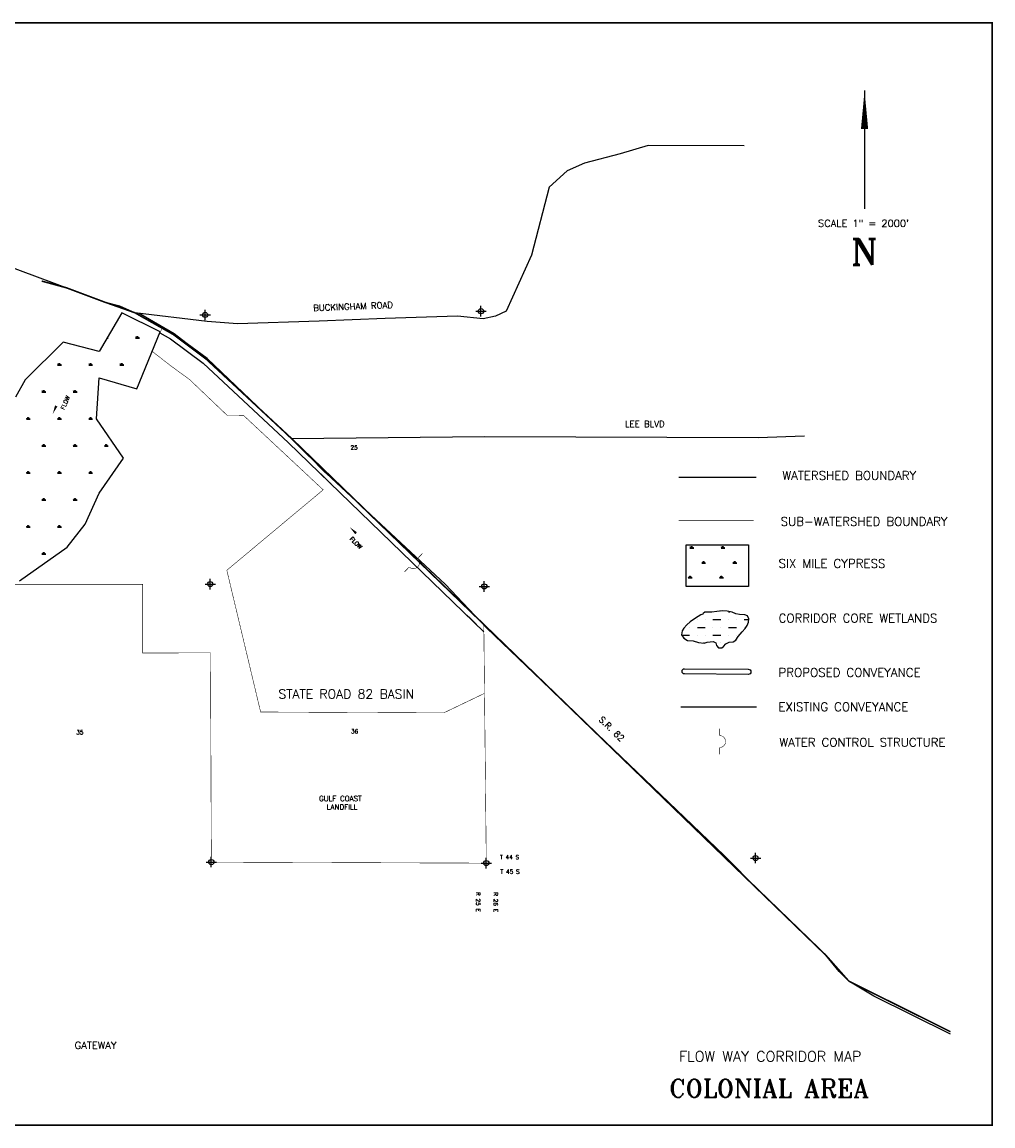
# Model space of a CAD drawing. Extents: x 213301 to 287478, y 788700 to 873438.
# Tile 3 of 5: x 242918 to 261585, y 818829 to 840059. Entities that reach past the tile are written whole.
import ezdxf
from ezdxf.enums import TextEntityAlignment as Align

# ---------------------------------------------------------------- set-up
doc = ezdxf.new("R2010")
doc.units = 0
doc.header["$LTSCALE"] = 800
doc.header["$PDMODE"] = 34
doc.header["$PDSIZE"] = 100
for name, pattern in [('DASHED', [0]), ('PHANTOM', [0]), ('STREAM', [0])]:
    doc.linetypes.add(name, pattern=pattern)
doc.layers.get('0').update_dxf_attribs({"linetype": 'CONTINUOUS'})
for name, color, linetype in [('BORDER', 1, 'CONTINUOUS'), ('CHANNEL', 5, 'CONTINUOUS'), ('HATCH', 3, 'CONTINUOUS'), ('LIMBS', 5, 'STREAM'), ('MAJROADS', 1, 'CONTINUOUS'), ('PLAKES', 5, 'CONTINUOUS'), ('ROW', 12, 'PHANTOM'), ('SEC', 2, 'CONTINUOUS'), ('STRUCTEXT', 7, 'CONTINUOUS'), ('STRUCTURES', 1, 'CONTINUOUS'), ('SUBBASINS', 6, 'DASHED'), ('TEXT', 7, 'CONTINUOUS'), ('WL-PRESERVE', 14, 'CONTINUOUS'), ('WSHEDS', 11, 'CONTINUOUS')]:
    doc.layers.add(name, color=color, linetype=linetype)
doc.styles.get("Standard").update_dxf_attribs({"font": 'ROMANT'})

# ---------------------------------------------------------------- blocks, each defined once
blk = doc.blocks.new('WEIR')
at = {"layer": 'STRUCTURES', "color": 0, "const_width": 20}
blk.add_lwpolyline([(0, 498), (0, 230, -1), (0, -230), (0, -498)], format="xyb", dxfattribs=at)
blk = doc.blocks.new('*X')
at = {"color": 0}
for p, q in [((244556, 833982), (244568, 834003)), ((244556, 833982), (244575, 833982)), ((245100, 833982), (245175, 833982)), ((245119, 833982), (245107, 834003)), ((245128, 833982), (245128, 834012)), ((245138, 833982), (245138, 834020)), ((245147, 833982), (245147, 834012)), ((245156, 833982), (245168, 834003)), ((243619, 833463), (243607, 833484)), ((243628, 833463), (243628, 833493)), ((243638, 833463), (243638, 833500)), ((243647, 833463), (243647, 833493)), ((243656, 833463), (243668, 833484)), ((244219, 833463), (244207, 833484)), ((244228, 833463), (244228, 833493)), ((244238, 833463), (244238, 833500)), ((244247, 833463), (244247, 833493)), ((244256, 833463), (244268, 833484)), ((244819, 833463), (244807, 833484)), ((244828, 833463), (244828, 833493)), ((244838, 833463), (244838, 833500)), ((244847, 833463), (244847, 833493)), ((244856, 833463), (244868, 833484)), ((243600, 833463), (243675, 833463)), ((244200, 833463), (244275, 833463)), ((244800, 833463), (244875, 833463)), ((243300, 832943), (243375, 832943)), ((243319, 832943), (243307, 832964)), ((243328, 832943), (243328, 832973)), ((243338, 832943), (243338, 832981)), ((243347, 832943), (243347, 832973)), ((243356, 832943), (243368, 832964)), ((243900, 832943), (243975, 832943)), ((243919, 832943), (243907, 832964)), ((243928, 832943), (243928, 832973)), ((243938, 832943), (243938, 832981)), ((243947, 832943), (243947, 832973)), ((243956, 832943), (243968, 832964)), ((243000, 832424), (243075, 832424)), ((243019, 832424), (243007, 832444)), ((243028, 832424), (243028, 832454)), ((243038, 832424), (243038, 832461)), ((243047, 832424), (243047, 832454)), ((243056, 832424), (243068, 832444)), ((243600, 832424), (243675, 832424)), ((243619, 832424), (243607, 832444)), ((243628, 832424), (243628, 832454)), ((243638, 832424), (243638, 832461)), ((243647, 832424), (243647, 832454)), ((243656, 832424), (243668, 832444)), ((244200, 832424), (244275, 832424)), ((244219, 832424), (244207, 832444)), ((244228, 832424), (244228, 832454)), ((244238, 832424), (244238, 832461)), ((244247, 832424), (244247, 832454)), ((244256, 832424), (244268, 832444)), ((243300, 831904), (243375, 831904)), ((243319, 831904), (243307, 831925)), ((243328, 831904), (243328, 831934)), ((243338, 831904), (243338, 831942)), ((243347, 831904), (243347, 831934)), ((243356, 831904), (243368, 831925)), ((243900, 831904), (243975, 831904)), ((243919, 831904), (243907, 831925)), ((243928, 831904), (243928, 831934)), ((243938, 831904), (243938, 831942)), ((243947, 831904), (243947, 831934)), ((243956, 831904), (243968, 831925)), ((244500, 831904), (244575, 831904)), ((244519, 831904), (244507, 831925)), ((244528, 831904), (244528, 831934)), ((244538, 831904), (244538, 831942)), ((244547, 831904), (244547, 831934)), ((244556, 831904), (244568, 831925)), ((243000, 831384), (243075, 831384)), ((243019, 831384), (243007, 831405)), ((243028, 831384), (243028, 831414)), ((243038, 831384), (243038, 831422)), ((243047, 831384), (243047, 831414)), ((243056, 831384), (243068, 831405)), ((243600, 831384), (243675, 831384)), ((243619, 831384), (243607, 831405)), ((243628, 831384), (243628, 831414)), ((243638, 831384), (243638, 831422)), ((243647, 831384), (243647, 831414)), ((243656, 831384), (243668, 831405)), ((244200, 831384), (244275, 831384)), ((244219, 831384), (244207, 831405)), ((244228, 831384), (244228, 831414)), ((244238, 831384), (244238, 831422)), ((244247, 831384), (244247, 831414)), ((244256, 831384), (244268, 831405)), ((243300, 830865), (243375, 830865)), ((243319, 830865), (243307, 830886)), ((243328, 830865), (243328, 830895)), ((243338, 830865), (243338, 830902)), ((243347, 830865), (243347, 830895)), ((243356, 830865), (243368, 830886)), ((243900, 830865), (243975, 830865)), ((243919, 830865), (243907, 830886)), ((243928, 830865), (243928, 830895)), ((243938, 830865), (243938, 830902)), ((243947, 830865), (243947, 830895)), ((243956, 830865), (243968, 830886)), ((243000, 830345), (243075, 830345)), ((243019, 830345), (243007, 830366)), ((243028, 830345), (243028, 830375)), ((243038, 830345), (243038, 830383)), ((243047, 830345), (243047, 830375)), ((243056, 830345), (243068, 830366)), ((243600, 830345), (243675, 830345)), ((243619, 830345), (243607, 830366)), ((243628, 830345), (243628, 830375)), ((243638, 830345), (243638, 830383)), ((243647, 830345), (243647, 830375)), ((243656, 830345), (243668, 830366)), ((243300, 829826), (243375, 829826)), ((243319, 829826), (243307, 829846)), ((243328, 829826), (243328, 829856)), ((243338, 829826), (243338, 829863)), ((243347, 829826), (243347, 829856)), ((243356, 829826), (243368, 829846)), ((223800, 818914), (223875, 818914)), ((223819, 818914), (223807, 818934)), ((223828, 818914), (223828, 818944)), ((223838, 818914), (223838, 818951)), ((223847, 818914), (223847, 818944)), ((223856, 818914), (223868, 818934)), ((224400, 818914), (224475, 818914)), ((224419, 818914), (224407, 818934)), ((224428, 818914), (224428, 818944)), ((224438, 818914), (224438, 818951)), ((224447, 818914), (224447, 818944)), ((224456, 818914), (224468, 818934)), ((213600, 789150), (213600, 789150)), ((213750, 789150), (213750, 789150)), ((213900, 789150), (214050, 789150)), ((214050, 789300), (214050, 789300)), ((214200, 789300), (214222, 789300)), ((214200, 789150), (214200, 789150)), ((214350, 789150), (214350, 789150)), ((214500, 789150), (214587, 789150)), ((213450, 789000), (213450, 789000)), ((213600, 789000), (213750, 789000)), ((213900, 789000), (213900, 789000)), ((214050, 789000), (214050, 789000)), ((214200, 789000), (214350, 789000)), ((214500, 789000), (214500, 789000)), ((213301, 788850), (213450, 788850)), ((213600, 788850), (213600, 788850)), ((213717, 788700), (213731, 788700)), ((213750, 788850), (213750, 788850)), ((213900, 788850), (214050, 788850)), ((214050, 788700), (214050, 788700)), ((214200, 788850), (214200, 788850)), ((214350, 788850), (214350, 788850))]:
    blk.add_line(p, q, dxfattribs=at)
blk = doc.blocks.new('FLARROW')
at = {"layer": 'PLAKES', "color": 0}
blk.add_lwpolyline([(0, 0, 0, 0.05, 0), (0.168, 0, 0, 0, -0.087559), (0.267, -0.018, 0, 0, 0.245722), (0.355, -0.006, 0, 0, -0.309425), (0.492, -0.004, 0, 0, 0), (0.558, -0.006, 0, 0, 0)], format="xyseb", dxfattribs=at)
blk.add_text('FLOW', height=0.08, dxfattribs=at).set_placement((0.295, -0.176), align=Align.CENTER)

msp = doc.modelspace()

# ---------------------------------------------------------------- linework, layer by layer
at = {"layer": 'BORDER', "color": 0}
msp.add_line((259117, 838743), (259117, 836466), dxfattribs=at)
at = {"layer": 'BORDER', "color": 0, "const_width": 29.7}
msp.add_lwpolyline([(228900, 818844), (261570, 818844), (261570, 840044), (228900, 840044)], close=True, dxfattribs=at)
at = {"layer": 'BORDER', "color": 0}
msp.add_lwpolyline([(259117, 838743, 0, 139, 0), (259117, 838000, 139, 139, 0)], format="xyseb", dxfattribs=at)
at = {"layer": 'CHANNEL', "color": 0, "linetype": 'STREAM'}
msp.add_lwpolyline([(245567, 834082), (245773, 833965, -0.031678), (245773, 833965), (246397, 833497), (246397, 833497), (248038, 831970), (248038, 831970), (251797, 828334)], format="xyb", dxfattribs=at)
at = {"layer": 'HATCH', "color": 0}
msp.add_lwpolyline([(255688, 829207), (255688, 830007), (256888, 830007), (256888, 829207)], close=True, dxfattribs=at)
at = {"layer": 'LIMBS', "color": 0}
msp.add_lwpolyline([(255586, 826887), (257042, 826887)], dxfattribs=at)
at = {"layer": 'MAJROADS', "color": 0}
for points in [[(245084, 834470), (244800, 834598), (244524, 834667), (241248, 835881), (237513, 837291), (231228, 839408), (230651, 839571), (230341, 839565), (229700, 839556)], [(256804, 837682), (254959, 837688), (254421, 837524), (253733, 837345), (253397, 837197), (253051, 836881), (252714, 835576), (252228, 834499), (252018, 834400), (251783, 834352), (251289, 834406), (249898, 834357), (248632, 834308), (247057, 834253), (246479, 834299), (245084, 834470)], [(260770, 820595), (259297, 821327), (258814, 821615), (258631, 821801), (258373, 822113), (257075, 823363), (256418, 824029), (251851, 828412), (251053, 829247), (248773, 831376), (248132, 832009), (246476, 833588), (246093, 833868), (245843, 834062), (245843, 834062), (245167, 834453)], [(257964, 832094), (257073, 832060), (251811, 832082), (248107, 832043)]]:
    msp.add_lwpolyline(points, dxfattribs=at)
at = {"layer": 'ROW', "color": 0}
msp.add_lwpolyline([(242867, 829316), (243785, 829959), (244129, 830403), (244402, 831000), (244871, 831669), (244351, 832426), (244398, 833214), (245123, 833005), (245575, 834101), (244839, 834465), (244403, 833721), (243708, 833905), (242975, 833176), (242789, 832842)], dxfattribs=at)
at = {"layer": 'SEC', "color": 0}
for p in [(251742, 834499), (246438, 834427), (246536, 829249), (251806, 829204), (246557, 823903), (251844, 823883), (257022, 823981)]:
    msp.add_point(p, dxfattribs=at)
at = {"layer": 'STRUCTEXT', "color": 0, "const_width": 25}
for points in [[(248659, 831371), (248853, 831182)], [(251464, 828659), (251657, 828470)]]:
    msp.add_lwpolyline(points, dxfattribs=at)
at = {"layer": 'SUBBASINS', "color": 0, "linetype": 'DASHED', "const_width": 10}
for points in [[(245575, 834101), (245625, 834188), (245843, 834062), (246093, 833868), (246476, 833588), (248132, 832009), (248237, 831909), (248748, 831384), (248773, 831376), (251053, 829247), (251796, 828469), (251799, 828209), (251810, 827149), (251025, 826773)], [(245575, 834101), (245625, 834188), (245843, 834062), (246093, 833868), (246476, 833588), (248132, 832009), (248237, 831909), (248748, 831384), (248773, 831376), (251053, 829247), (251796, 828469), (251799, 828209), (251844, 823883), (246557, 823903), (246541, 827929)], [(251025, 826773), (247505, 826790), (246855, 829516), (248706, 831062), (248708, 831063), (247181, 832490), (246863, 832494), (246139, 833184), (245777, 833448), (245420, 833726)], [(246855, 829516), (248706, 831062), (248708, 831063), (247181, 832490), (246863, 832494), (246139, 833184), (245777, 833448), (245420, 833726)]]:
    msp.add_lwpolyline(points, dxfattribs=at)
at = {"layer": 'SUBBASINS', "color": 0, "const_width": 10}
for points in [[(255545, 830470), (256982, 830470)], [(242278, 829244), (245235, 829244), (245235, 827924), (246541, 827929)]]:
    msp.add_lwpolyline(points, dxfattribs=at)
at = {"layer": 'TEXT', "color": 0}
msp.add_lwpolyline([(255658, 827622), (256882, 827613, -1), (256881, 827513), (255657, 827522, -1)], format="xyb", close=True, dxfattribs=at)
at = {"layer": 'WL-PRESERVE', "color": 0}
msp.add_lwpolyline([(255972, 828656), (255865, 828595), (255767, 828527), (255699, 828466), (255644, 828402), (255610, 828351), (255599, 828277), (255642, 828212), (255714, 828166), (255820, 828156), (255927, 828126), (256031, 828117), (256091, 828134), (256205, 828149), (256257, 828120), (256271, 828069), (256311, 828024), (256370, 828024), (256406, 828047), (256450, 828099), (256514, 828136), (256588, 828142), (256641, 828169), (256688, 828243), (256766, 828330), (256821, 828396), (256861, 828454), (256886, 828516), (256892, 828585), (256865, 828642), (256814, 828661), (256715, 828666), (256641, 828681), (256573, 828709), (256476, 828727), (256380, 828735), (256275, 828722), (256181, 828711), (256119, 828712), (256048, 828713), (256014, 828684), (256007, 828669)], close=True, dxfattribs=at)
at = {"layer": 'WSHEDS', "color": 0, "const_width": 30}
msp.add_lwpolyline([(243296, 835078), (243766, 834950, -0.02324), (243775, 834947), (244523, 834667, 0.005025), (244525, 834667), (245075, 834473, -0.044147), (245091, 834466), (245823, 834052, -0.032241), (245833, 834045), (246457, 833577, -0.026482), (246465, 833571), (248107, 832043, -0.00484), (248108, 832042), (258370, 822115, -0.019398), (258376, 822110), (258801, 821630, 0.096374), (258831, 821606), (260770, 820641, -0.003522)], format="xyb", dxfattribs=at)
msp.add_lwpolyline([(255546, 831304), (257039, 831304)], dxfattribs=at)

# ---------------------------------------------------------------- block references
at = {"layer": 'HATCH', "color": 0}
for p in [(42303, 39418), (31957, 11030), (32186, 10739), (31928, 10457), (0, 0), (0, 0), (0, 0), (0, 0), (0, 0)]:
    msp.add_blockref('*X', p, dxfattribs=at)
at = {"layer": 'PLAKES', "color": 0, "xscale": 1000, "yscale": 1000, "zscale": 1000}
for p, rotation in [((243508, 832522), 66.64443514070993), ((249219, 830344), 316.3609827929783)]:
    msp.add_blockref('FLARROW', p, dxfattribs=dict(at, rotation=rotation))
at = {"layer": 'STRUCTEXT', "color": 0, "xscale": 0.5, "yscale": 0.5, "zscale": 0.5, "rotation": 315.6781647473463}
msp.add_blockref('WEIR', (250443, 829661), dxfattribs=at)
at = {"layer": 'STRUCTURES', "color": 0, "xscale": 0.5, "yscale": 0.5, "zscale": 0.5}
msp.add_blockref('WEIR', (256330, 826222), dxfattribs=at)

# ---------------------------------------------------------------- texts
at = {"layer": 'BORDER', "color": 0}
for s, height, p in [('SCALE 1" = 2000\'', 138.6, (259099, 836118)), ('N', 495, (259113, 835393))]:
    msp.add_text(s, height=height, dxfattribs=at).set_placement(p, align=Align.CENTER)
at = {"layer": 'MAJROADS', "color": 0}
for s, rotation, p in [('BUCKINGHAM ROAD', 2.2815, (248519, 834500)), ('LEE BLVD', 359.9737, (254511, 832271)), ('S.R. 82', 316.0992, (253995, 826632))]:
    msp.add_text(s, height=120, rotation=rotation, dxfattribs=at).set_placement(p)
at = {"layer": 'TEXT', "color": 0}
for s, height, p in [('25', 80, (249234, 831838)), ('WATERSHED BOUNDARY', 166.5, (257536, 831255)), ('SUB-WATERSHED BOUNDARY', 166.5, (257503, 830371)), ('SIX MILE CYPRESS', 166.5, (257463, 829563)), ('CORRIDOR CORE WETLANDS', 166, (257465, 828512)), ('PROPOSED CONVEYANCE', 166.5, (257462, 827467)), (' STATE ROAD 82 BASIN', 175, (247727, 827049)), ('EXISTING CONVEYANCE', 166.5, (257462, 826805)), ('35', 80, (243960, 826360)), ('36', 80, (249243, 826378)), ('WATER CONTROL STRUCTURE', 166, (257479, 826124)), ('T 44 S', 80, (252106, 823958)), ('T 45 S', 80, (252115, 823679)), ('GATEWAY', 140, (243930, 820309))]:
    msp.add_text(s, height=height, dxfattribs=at).set_placement(p)
for s, height, p in [('GULF COAST ', 100, (249072, 825075)), ('LANDFILL', 100, (249072, 824913)), ('FLOW WAY CORRIDOR MAP', 200, (257304, 820067)), ('COLONIAL AREA', 350, (257282, 819376))]:
    msp.add_text(s, height=height, dxfattribs=at).set_placement(p, align=Align.CENTER)
for s, p in [('R 25 E', (251649, 823329)), ('R 26 E', (251986, 823325))]:
    msp.add_text(s, height=80, rotation=270, dxfattribs=at).set_placement(p)

doc.saveas('drawing.dxf')
